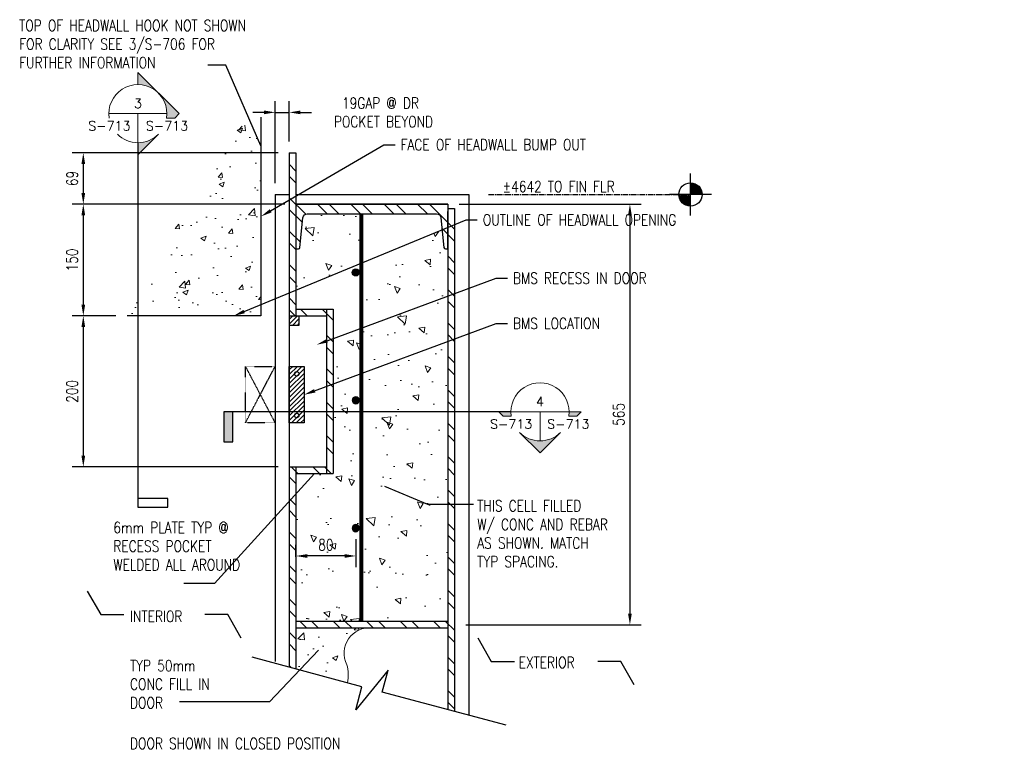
# Model space of a CAD drawing. Header units: millimetres. Extents: x -77 to 4361, y -1560 to 908.
# Tile 2 of 5: x 1439 to 2761, y -1538 to -558. Entities that reach past the tile are written whole.
import ezdxf
from ezdxf import colors
from ezdxf.entities.mleader import LeaderData, LeaderLine
from ezdxf.enums import TextEntityAlignment as Align
from ezdxf.math import Vec2, Vec3

# ---------------------------------------------------------------- set-up
doc = ezdxf.new("R2010")
doc.units = ezdxf.units.MM
doc.linetypes.add('CENTER2', pattern=[1.125, 0.75, -0.125, 0.125, -0.125])
doc.linetypes.add('HIDDEN2', pattern=[0.1875, 0.125, -0.0625])
for name, color, linetype in [('G-ANNO-TTLS', 1, 'Continuous'), ('M-DETL-MEDM', 32, 'Continuous'), ('S-ANNO-TEXT', 2, 'Continuous'), ('S-DETL-CONC', 4, 'Continuous'), ('S-SDEL-CNTR', 1, 'CENTER2'), ('S-SDEL-DIMS', 3, 'Continuous'), ('S-SDEL-HIDD', 8, 'HIDDEN2'), ('S-SDEL-LW25', 3, 'Continuous'), ('S-SECT-CONC', 4, 'Continuous')]:
    doc.layers.add(name, color=color, linetype=linetype)
for name, color, linetype, lineweight in [('S-ANNO-SYMB', 3, 'Continuous', 18), ('S-SDEL-PATT', 170, 'Continuous', 18), ('S-SDEL-TEXT', 2, 'Continuous', 25)]:
    doc.layers.add(name, color=color, linetype=linetype, lineweight=lineweight)
doc.styles.add('ROMANS', font='ROMANS.shx', dxfattribs={"width": 0.8})
doc.styles.add('STD1', font='simplex', dxfattribs={"height": 0.1})
doc.styles.add('Text', font='romans.shx', dxfattribs={"width": 0.8, "height": 3})
doc.dimstyles.new('NFL_1', dxfattribs={"dimscale": 0, "dimtxt": 3, "dimasz": 3, "dimexe": 3, "dimexo": 3, "dimgap": 1.5, "dimtad": 1, "dimdec": 0, "dimzin": 3, "dimdsep": 46, "dimtxsty": 'Text', "dimcen": 3, "dimdle": 3, "dimclrd": 1, "dimclre": 1, "dimclrt": 2, "dimadec": 0, "dimazin": 0, "dimtfac": 0.75, "dimtdec": 0, "dimtmove": 2, "dimatfit": 3, "dimfxl": 0.125, "dimtfillclr": 1, "dimfrac": 2, "dimtolj": 1, "dimtzin": 0, "dimarcsym": 1})
doc.dimstyles.get("Standard").update_dxf_attribs({"dimtxt": 0.125, "dimasz": 0.125, "dimexe": 0.18, "dimexo": 0.0625, "dimgap": 0.125, "dimtad": 0, "dimtih": 1, "dimtoh": 1, "dimdec": 4, "dimzin": 0, "dimdsep": 46, "dimtxsty": 'Text', "dimcen": 0.125, "dimclrt": 2, "dimadec": 0, "dimazin": 0, "dimtfac": 1, "dimtdec": 4, "dimtofl": 0, "dimtmove": 0, "dimatfit": 3, "dimfxl": 0.18, "dimtolj": 1, "dimtzin": 0, "dimarcsym": 0})
pattern_1 = [(50, (-30504.88, -5574.18), (71.72602, -6.27521), [7.5, -82.5]), (355, (-30504.88, -5574.18), (-13.87513, 75.21921), [6, -66]), (100.45144, (-30498.904, -5574.7), (57.85088, 68.944), [6.37402, -70.11421]), (46.1842, (-30504.88, -5554.18), (106.72413, -16.55193), [11.25, -123.75]), (96.63564, (-30495.99, -5555.56), (93.4662, 97.41186), [9.56103, -105.17138]), (351.18416, (-30504.88, -5554.18), (93.4662, 97.41186), [9, -99]), (21, (-30494.88, -5559.18), (59.6907, -40.26189), [7.5, -82.5]), (326, (-30494.88, -5559.18), (24.33153, 72.515), [6, -66]), (71.45144, (-30489.91, -5562.535), (84.02224, 32.25312), [6.37402, -70.11421]), (37.5, (-30504.882, -5574.18), (1.215986, 33.289385), [0, -65.2, 0, -67, 0, -66.25]), (7.5, (-30504.88, -5574.18), (26.306954, 39.44117), [0, -38.2, 0, -63.7, 0, -25.25]), (327.5, (-30527.182, -5574.18), (53.382244, -2.255487), [0, -25, 0, -78, 0, -103.5]), (317.5, (-30537.18, -5574.18), (58.31862, 10.0105), [0, -32.5, 0, -51.8, 0, -73.5])]

# ---------------------------------------------------------------- blocks, each defined once
blk = doc.blocks.new('*D89')
at = {"layer": 'Defpoints', "color": 0, "transparency": 16777216}
for p in [(1801, -736.9), (1524.4, -805.9), (1810, -805.9)]:
    blk.add_point(p, dxfattribs=at)
at = {"layer": 'S-SDEL-DIMS', "color": 1, "lineweight": -2, "transparency": 16777216}
for p, q in [((1786, -736.9), (1509.4, -736.9)), ((1524.4, -751.9), (1524.4, -790.9)), ((1795, -805.9), (1509.4, -805.9))]:
    blk.add_line(p, q, dxfattribs=at)
at = {"layer": 'S-SDEL-DIMS', "color": 1, "transparency": 16777216}
for points in [[(1521.9, -751.9), (1526.9, -751.9), (1524.4, -736.9)], [(1521.9, -790.9), (1526.9, -790.9), (1524.4, -805.9)]]:
    blk.add_solid(points, dxfattribs=at)
at = {"layer": 'S-SDEL-DIMS', "color": 2, "transparency": 16777216, "insert": (1509.4, -771.4), "char_height": 15, "attachment_point": 5, "rotation": 90, "style": 'Text'}
blk.add_mtext('\\A1;69', dxfattribs=at)
blk = doc.blocks.new('*D90')
at = {"layer": 'Defpoints', "color": 0, "transparency": 16777216}
for p in [(1810, -805.9), (1524.4, -955.9), (1583.2, -955.9)]:
    blk.add_point(p, dxfattribs=at)
at = {"layer": 'S-SDEL-DIMS', "color": 1, "lineweight": -2, "transparency": 16777216}
for p, q in [((1795, -805.9), (1509.4, -805.9)), ((1524.4, -820.9), (1524.4, -940.9)), ((1568.2, -955.9), (1509.4, -955.9))]:
    blk.add_line(p, q, dxfattribs=at)
at = {"layer": 'S-SDEL-DIMS', "color": 1, "transparency": 16777216}
for points in [[(1521.9, -820.9), (1526.9, -820.9), (1524.4, -805.9)], [(1521.9, -940.9), (1526.9, -940.9), (1524.4, -955.9)]]:
    blk.add_solid(points, dxfattribs=at)
at = {"layer": 'S-SDEL-DIMS', "color": 2, "transparency": 16777216, "insert": (1509.4, -880.9), "char_height": 15, "attachment_point": 5, "rotation": 90, "style": 'Text'}
blk.add_mtext('\\A1;150', dxfattribs=at)
blk = doc.blocks.new('*D91')
at = {"layer": 'Defpoints', "color": 0, "transparency": 16777216}
for p in [(1583.2, -955.9), (1524.4, -1158.9), (1801, -1158.9)]:
    blk.add_point(p, dxfattribs=at)
at = {"layer": 'S-SDEL-DIMS', "color": 1, "lineweight": -2, "transparency": 16777216}
for p, q in [((1568.2, -955.9), (1509.4, -955.9)), ((1524.4, -970.9), (1524.4, -1143.9)), ((1786, -1158.9), (1509.4, -1158.9))]:
    blk.add_line(p, q, dxfattribs=at)
at = {"layer": 'S-SDEL-DIMS', "color": 1, "transparency": 16777216}
for points in [[(1521.9, -970.9), (1526.9, -970.9), (1524.4, -955.9)], [(1521.9, -1143.9), (1526.9, -1143.9), (1524.4, -1158.9)]]:
    blk.add_solid(points, dxfattribs=at)
at = {"layer": 'S-SDEL-DIMS', "color": 2, "transparency": 16777216, "insert": (1509.4, -1057.4), "char_height": 15, "attachment_point": 5, "rotation": 90, "style": 'Text'}
blk.add_mtext('\\A1;200', dxfattribs=at)
blk = doc.blocks.new('GH2027')
h = blk.add_hatch(color=0)
h.paths.add_polyline_path([(-0.312, 0), (-0.442, 0), (-0.395, -0.047), (-0.309, -0.047, -0.037831)])
h.paths.add_polyline_path([(0.221, -0.221, -0.414214), (-0.221, -0.221), (0, -0.442)])
h.paths.add_polyline_path([(0.442, 0), (0.312, 0, -0.037831), (0.309, -0.047), (0.395, -0.047)])
at = {"color": 0}
blk.add_line((0, 0), (0, -0.312), dxfattribs=at)
for points in [[(0.309, -0.047, 1.163965), (-0.309, -0.047), (-0.395, -0.047), (-0.442, 0), (0.442, 0), (0.395, -0.047)], [(-0.221, -0.221, 0.414214), (0.221, -0.221), (0, -0.442)]]:
    blk.add_lwpolyline(points, format="xyb", close=True, dxfattribs=at)
at = {"color": 0, "linetype": 'ByBlock', "lineweight": -2, "style": 'STD1'}
blk.add_attdef('NUM', text='', height=0.1, dxfattribs=at).set_placement((-0.001, 0.06), align=Align.CENTER)
blk.add_attdef('APPLIES', text='', height=0.1, dxfattribs=at).set_placement((-0.083, -0.181), align=Align.RIGHT)
for tag, p in [('DRAWN', (0.077, -0.181)), ('NOTE', (0.244, -0.386))]:
    blk.add_attdef(tag, p, '', height=0.1, dxfattribs=at)
blk = doc.blocks.new('*D92')
at = {"layer": 'Defpoints', "color": 0, "transparency": 16777216}
for p in [(1801, -682.6), (1801, -736.9), (1782, -792.9)]:
    blk.add_point(p, dxfattribs=at)
at = {"layer": 'S-SDEL-DIMS', "color": 1, "lineweight": -2, "transparency": 16777216}
for p, q in [((1782, -777.9), (1782, -667.6)), ((1801, -721.9), (1801, -667.6)), ((1767, -682.6), (1752, -682.6)), ((1782, -682.6), (1801, -682.6)), ((1816, -682.6), (1831, -682.6))]:
    blk.add_line(p, q, dxfattribs=at)
at = {"layer": 'S-SDEL-DIMS', "color": 1, "transparency": 16777216}
for points in [[(1767, -680.1), (1767, -685.1), (1782, -682.6)], [(1816, -680.1), (1816, -685.1), (1801, -682.6)]]:
    blk.add_solid(points, dxfattribs=at)
at = {"layer": 'S-SDEL-DIMS', "color": 2, "transparency": 16777216, "insert": (1923.4, -682.6), "char_height": 15, "attachment_point": 5, "style": 'Text'}
blk.add_mtext('\\A1;19GAP @ DR\\P POCKET BEYOND', dxfattribs=at)
blk = doc.blocks.new('SH2081')
for p, q in [((0, -0.225), (0, 0.225)), ((0, 0.113), (0.054, 0.113)), ((0.225, 0), (-0.225, 0)), ((0, 0.1), (0.075, 0.1)), ((0, 0.087), (0.089, 0.087)), ((0, 0.075), (0.1, 0.075)), ((0, 0.063), (0.108, 0.063)), ((0, 0.05), (0.115, 0.05)), ((0, 0.038), (0.119, 0.038)), ((0, 0.025), (0.122, 0.025)), ((0, 0.013), (0.124, 0.013)), ((-0.124, -0.013), (0, -0.013)), ((-0.122, -0.025), (0, -0.025)), ((-0.119, -0.038), (0, -0.038)), ((-0.115, -0.05), (0, -0.05)), ((-0.108, -0.062), (0, -0.062)), ((-0.1, -0.075), (0, -0.075)), ((-0.089, -0.087), (0, -0.087)), ((-0.075, -0.1), (0, -0.1)), ((-0.054, -0.113), (0, -0.113))]:
    blk.add_line(p, q)
blk.add_circle((0, 0), 0.125)
blk = doc.blocks.new('*D108')
at = {"layer": 'Defpoints', "color": 0, "ltscale": 10, "transparency": 16777216}
for p in [(2014, -805.9), (2023, -1370.9), (2258.4, -1370.9)]:
    blk.add_point(p, dxfattribs=at)
at = {"layer": 'S-ANNO-TEXT', "color": 1, "lineweight": -2, "ltscale": 10, "transparency": 16777216}
for p, q in [((2029, -805.9), (2273.4, -805.9)), ((2258.4, -820.9), (2258.4, -1355.9)), ((2038, -1370.9), (2273.4, -1370.9))]:
    blk.add_line(p, q, dxfattribs=at)
at = {"layer": 'S-ANNO-TEXT', "color": 1, "ltscale": 10, "transparency": 16777216}
for points in [[(2255.9, -820.9), (2260.9, -820.9), (2258.4, -805.9)], [(2255.9, -1355.9), (2260.9, -1355.9), (2258.4, -1370.9)]]:
    blk.add_solid(points, dxfattribs=at)
at = {"layer": 'S-ANNO-TEXT', "color": 2, "ltscale": 10, "transparency": 16777216, "insert": (2243.4, -1088.4), "char_height": 15, "attachment_point": 5, "rotation": 90, "style": 'Text'}
blk.add_mtext('\\A1;565', dxfattribs=at)
blk = doc.blocks.new('*U107')
at = {"layer": 'M-DETL-MEDM'}
h = blk.add_hatch(color=256, dxfattribs=at)
edge = h.paths.add_edge_path()
edge.add_arc((0, 0), 4.76, 0, 360)
blk.add_circle((0, 0), 4.76, dxfattribs=at)
blk = doc.blocks.new('GH2028')
h = blk.add_hatch(color=0)
h.paths.add_polyline_path([(0, 0.442), (-0.221, 0.221, -0.198912), (0, 0.312)])
h.paths.add_polyline_path([(-0.221, 0.221), (-0.442, 0), (-0.395, -0.047), (-0.309, -0.047, -0.238539)])
h.paths.add_polyline_path([(0, -0.312, -0.198912), (-0.221, -0.221), (0, -0.442)])
at = {"color": 0}
blk.add_line((-0.312, 0), (0.312, 0), dxfattribs=at)
for points in [[(-0.309, -0.047), (-0.395, -0.047), (-0.442, 0), (0, 0.442), (0, 0.312)], [(0, 0), (0, -0.442), (-0.221, -0.221)]]:
    blk.add_lwpolyline(points, dxfattribs=at)
for start, end in [(351.3339, 188.6661), (225, 315)]:
    blk.add_arc((0, 0), 0.312, start, end, dxfattribs=at)
at = {"color": 0, "linetype": 'ByBlock', "lineweight": -2, "style": 'STD1'}
blk.add_attdef('NUM', text='', height=0.1, dxfattribs=at).set_placement((-0.001, 0.06), align=Align.CENTER)
blk.add_attdef('APPLIES', text='', height=0.1, dxfattribs=at).set_placement((-0.083, -0.181), align=Align.RIGHT)
for tag, p in [('DRAWN', (0.077, -0.181)), ('NOTE', (0.244, -0.386))]:
    blk.add_attdef(tag, p, '', height=0.1, dxfattribs=at)
blk = doc.blocks.new('*D111')
at = {"layer": 'Defpoints', "color": 0, "ltscale": 10, "transparency": 16777216}
for p in [(1890.3, -1241.2), (1810, -1278.6), (1810, -1294.7)]:
    blk.add_point(p, dxfattribs=at)
at = {"layer": 'S-SDEL-DIMS', "color": 1, "lineweight": -2, "ltscale": 10, "transparency": 16777216}
for p, q in [((1810, -1279.7), (1810, -1263.6)), ((1890.3, -1256.2), (1890.3, -1293.6)), ((1875.3, -1278.6), (1825, -1278.6))]:
    blk.add_line(p, q, dxfattribs=at)
at = {"layer": 'S-SDEL-DIMS', "color": 1, "ltscale": 10, "transparency": 16777216}
for points in [[(1825, -1276.1), (1825, -1281.1), (1810, -1278.6)], [(1875.3, -1276.1), (1875.3, -1281.1), (1890.3, -1278.6)]]:
    blk.add_solid(points, dxfattribs=at)
at = {"layer": 'S-SDEL-DIMS', "color": 2, "ltscale": 10, "transparency": 16777216, "insert": (1850.1, -1263.6), "char_height": 15, "attachment_point": 5, "style": 'Text'}
blk.add_mtext('\\A1;80', dxfattribs=at)

msp = doc.modelspace()

# ---------------------------------------------------------------- hatches: boundary and pattern name
at = {"layer": 'G-ANNO-TTLS'}
msp.add_hatch(color=256, dxfattribs=at).paths.add_polyline_path([(1725.2, -1125.1), (1713.3, -1125.1), (1713.3, -1084.9), (1725.2, -1084.9)])
at = {"layer": 'S-SDEL-PATT'}
h = msp.add_hatch(dxfattribs=at)
h.set_pattern_fill('AR-CONC', color=256, scale=10)
h.set_pattern_definition(pattern_1)
h.paths.add_polyline_path([(1763, -710.9), (1717.8, -710.9), (1583.2, -955.9), (1763, -955.9)])
h.paths.add_polyline_path([(1763, -689), (1717.8, -710.9), (1763, -710.9)])
at = {"layer": 'S-SDEL-PATT', "ltscale": 10}
h = msp.add_hatch(dxfattribs=at)
h.set_pattern_fill('STEEL', color=256, scale=10, angle=270, style=0)
h.set_pattern_definition([(315, (0, 0), (22.45064, 22.45064), []), (315, (15.875, -3e-15), (22.45064, 22.45064), [])])
h.paths.add_polyline_path([(1810, -795), (1801, -800.2), (1801, -925.1), (1810, -921.4)])
h.paths.add_polyline_path([(1810, -736.9), (1801, -736.9), (1801, -800.2), (1810, -795)])
h.paths.add_polyline_path([(1810, -921.4), (1801, -925.1), (1801, -955.9), (1810, -955.9)])
h.paths.add_polyline_path([(2014, -805.9), (1810, -805.9), (1810, -865.9), (1813.2, -865.9, 0.394489), (1815.2, -864), (1819.2, -824.5, -0.394489), (1825.2, -818.9), (1998.7, -818.9, -0.375397), (2004.7, -824.1), (2006.3, -840.4), (2014, -837.2), (2014, -815.9)])
h.paths.add_polyline_path([(2014, -837.2), (2006.3, -840.4), (2008.7, -864.2, 0.375397), (2010.7, -865.9), (2014, -865.9)], flags=17)
h.paths.add_polyline_path([(2023, -833.5), (2014, -837.2), (2014, -865.9), (2014, -929.5), (2023, -926.1)])
h.paths.add_polyline_path([(2023, -811.9), (2014, -811.9), (2014, -815.9), (2014, -837.2), (2023, -833.5)])
h.paths.add_polyline_path([(2023, -926.1), (2014, -929.5), (2014, -990.2), (2023, -986.9)])
h.paths.add_polyline_path([(2023, -986.9), (2014, -990.2), (2014, -1084.9), (2023, -1084.9)])
h.paths.add_polyline_path([(2023, -1084.9), (2014, -1084.9), (2014, -1485.1), (2023, -1487.5)])
h.paths.add_polyline_path([(2014, -1366.4), (1810, -1366.4), (1810, -1375.4), (1904.6, -1375.4, -0.054991), (1912, -1375.4), (2014, -1375.4)])
h.paths.add_polyline_path([(1810, -1158.9), (1801, -1158.9), (1801, -1428), (1810, -1430.5)])
h.paths.add_polyline_path([(1860, -1047.4), (1851, -1050.7), (1851, -1084.9), (1860, -1084.9)])
h.paths.add_polyline_path([(1860, -946.9), (1851, -946.9), (1851, -1050.7), (1860, -1047.4)])
h.paths.add_polyline_path([(1851, -946.9), (1810, -946.9), (1810, -955.9), (1814, -955.9), (1851, -955.9)])
h.paths.add_polyline_path([(1851, -1158.9), (1810, -1158.9), (1810, -1167.9), (1851, -1167.9)])
h.paths.add_polyline_path([(1860, -1084.9), (1851, -1084.9), (1851, -1167.9), (1860, -1167.9)])
h = msp.add_hatch(dxfattribs=at)
h.set_pattern_fill('AR-CONC', color=256, scale=0.5, angle=90)
h.paths.add_polyline_path([(1897.7, -818.9), (1825.2, -818.9, 0.394489), (1819.2, -824.5), (1815.2, -864, -0.394489), (1813.2, -865.9), (1810, -865.9), (1810, -921.4), (1897.7, -885.2)])
h.paths.add_polyline_path([(2014, -865.9), (2010.7, -865.9, -0.375397), (2008.7, -864.2), (2006.3, -840.4), (1897.7, -885.2), (1897.7, -972.5), (2014, -929.5)])
h.paths.add_polyline_path([(1897.7, -972.5), (1860, -986.5), (1860, -1047.4), (1897.7, -1033.4)])
h.paths.add_polyline_path([(2014, -929.5), (1897.7, -972.5), (1897.7, -1033.4), (2014, -990.2)])
h.paths.add_polyline_path([(1897.7, -1033.4), (1860, -1047.4), (1860, -1084.9), (1897.7, -1084.9)])
h.paths.add_polyline_path([(1895, -1069.4, -1), (1885.5, -1069.4, -1)], flags=16)
h.paths.add_polyline_path([(2014, -990.2), (1897.7, -1033.4), (1897.7, -1084.9), (2014, -1084.9)])
h.paths.add_polyline_path([(1897.7, -1084.9), (1860, -1084.9), (1860, -1167.9), (1810, -1167.9), (1810, -1366.4), (1897.7, -1366.4)])
h.paths.add_polyline_path([(1885.5, -1241.2, -1), (1895, -1241.2, -1)], flags=16)
at = {"layer": 'S-SDEL-PATT'}
h = msp.add_hatch(dxfattribs=at)
h.set_pattern_fill('ANSI31', color=256, scale=35)
h.set_pattern_definition([(45, (-30561.9446, -4998.798), (-3.09359217, 3.09359217), [])])
h.paths.add_polyline_path([(1801, -955.9), (1801, -968.9), (1814, -968.9), (1814, -955.9)])
h = msp.add_hatch(dxfattribs=at)
h.set_pattern_fill('ANSI31', color=256, scale=35)
h.set_pattern_definition([(45, (-27477.1724, -5557.9516), (-3.09359217, 3.09359217), [])])
h.paths.add_polyline_path([(1821, -1023.9), (1801, -1023.9), (1801, -1035.9), (1821, -1035.9)])
h.paths.add_polyline_path([(1821, -1035.9), (1801, -1035.9), (1801, -1087.9), (1821, -1087.9)])
h.paths.add_polyline_path([(1821, -1087.9), (1801, -1087.9), (1801, -1099.9), (1821, -1099.9)])
at = {"layer": 'S-SDEL-PATT', "ltscale": 10}
h = msp.add_hatch(dxfattribs=at)
h.set_pattern_fill('AR-CONC', color=256, scale=0.5, angle=90)
h.paths.add_polyline_path([(2014, -1084.9), (1897.7, -1084.9), (1897.7, -1366.4), (2014, -1366.4)])
at = {"layer": 'S-SDEL-PATT'}
h = msp.add_hatch(dxfattribs=at)
h.set_pattern_fill('AR-CONC', color=256, scale=10)
h.set_pattern_definition(pattern_1)
h.paths.add_polyline_path([(1810, -1375.4), (1810, -1430.5), (1879.2, -1449, 0.115734), (1878.3, -1424.6, -0.527768), (1904.6, -1375.4)])

# ---------------------------------------------------------------- linework, layer by layer
at = {"layer": 'G-ANNO-TTLS'}
for points in [[(1597.7, -723.3), (1597.7, -848.5)], [(1597.7, -848.5), (1597.7, -1213.2), (1637.8, -1213.2), (1637.8, -1201.3), (1597.7, -1201.3)], [(2098.7, -1084.9), (1713.3, -1084.9), (1713.3, -1125.1), (1725.2, -1125.1), (1725.2, -1084.9)]]:
    msp.add_lwpolyline(points, dxfattribs=at)
at = {"layer": 'S-DETL-CONC'}
for p, q in [((1763, -689), (1763, -955.9)), ((1763, -955.9), (1583.2, -955.9))]:
    msp.add_line(p, q, dxfattribs=at)
at = {"layer": 'S-DETL-CONC', "ltscale": 10, "const_width": 5}
msp.add_lwpolyline([(1897.7, -1366.4), (1897.7, -818.9)], dxfattribs=at)
at = {"layer": 'S-DETL-CONC'}
msp.add_lwpolyline([(1801, -1023.9), (1821, -1023.9), (1821, -1099.9), (1801, -1099.9)], close=True, dxfattribs=at)
at = {"layer": 'S-SDEL-CNTR', "ltscale": 10}
msp.add_line((2068.6, -792.9), (2339.7, -792.9), dxfattribs=at)
at = {"layer": 'S-SDEL-HIDD'}
for p, q in [((1742, -1023.9), (1782, -1099.9)), ((1742, -1099.9), (1782, -1023.9))]:
    msp.add_line(p, q, dxfattribs=at)
msp.add_lwpolyline([(1742, -1023.9), (1782, -1023.9), (1782, -1099.9), (1742, -1099.9)], close=True, dxfattribs=at)
at = {"layer": 'S-SDEL-LW25'}
for p, q in [((1801, -736.9), (1801, -1428)), ((1801, -736.9), (1810, -736.9)), ((1810, -736.9), (1810, -955.9)), ((1782, -792.9), (1801, -792.9)), ((1782, -792.9), (1782, -1420.5)), ((1810, -792.9), (2042, -792.9)), ((2042, -792.9), (2042, -1492.6)), ((1810, -805.9), (2014, -805.9)), ((2014, -805.9), (2014, -1485.1)), ((2014, -811.9), (2023, -811.9)), ((2023, -811.9), (2023, -1487.5)), ((1810, -946.9), (1860, -946.9)), ((1851, -946.9), (1851, -1167.9)), ((1860, -946.9), (1860, -1167.9)), ((1801, -955.9), (1851, -955.9)), ((1801, -1158.9), (1851, -1158.9)), ((1810, -1158.9), (1810, -1430.5)), ((1810, -1167.9), (1860, -1167.9)), ((2014, -1366.4), (1810, -1366.4)), ((2014, -1375.4), (1810, -1375.4))]:
    msp.add_line(p, q, dxfattribs=at)
msp.add_lwpolyline([(2014, -805.9), (1810, -805.9), (1810, -865.9), (1813.2, -865.9, 0.375397), (1815.2, -864.2), (1819.3, -824.1, -0.375397), (1825.2, -818.9), (1998.7, -818.9, -0.375397), (2004.7, -824.1), (2008.7, -864.2, 0.375397), (2010.7, -865.9), (2014, -865.9), (2014, -815.9)], format="xyb", dxfattribs=at)
msp.add_lwpolyline([(1801, -955.9), (1814, -955.9), (1814, -968.9), (1801, -968.9)], dxfattribs=at)
for centre in [(1811, -1033.9), (1811, -1089.9)]:
    msp.add_circle(centre, 3, dxfattribs=at)
at = {"layer": 'S-SDEL-PATT'}
for centre, radius, start, end in [((1908.3, -1409), 33.8, 83.7048, 207.5899), ((1826.8, -1438.8), 53.4, 348.9463, 15.3532)]:
    msp.add_arc(centre, radius, start, end, dxfattribs=at)
at = {"layer": 'S-SECT-CONC'}
msp.add_lwpolyline([(2092, -1506), (1925.8, -1461.5), (1933.7, -1432.1), (1890.2, -1485.3), (1898.6, -1454.2), (1751, -1414.7)], dxfattribs=at)

# ---------------------------------------------------------------- block references
at = {"layer": 'S-ANNO-SYMB'}
ref = msp.add_blockref('GH2028', (1597.7, -684.3), dxfattribs=dict(at, xscale=-125, yscale=125, zscale=125))
ref.add_attrib('NUM', '3', dxfattribs={"layer": '0', "color": 0, "linetype": 'ByBlock', "lineweight": -2, "height": 12.5, "style": 'STD1'}).set_placement((1597.8, -676.8), align=Align.CENTER)
ref.add_attrib('APPLIES', 'S-713', dxfattribs={"layer": '0', "color": 0, "linetype": 'ByBlock', "lineweight": -2, "height": 12.5, "style": 'STD1'}).set_placement((1665.2, -706.9), align=Align.RIGHT)
ref.add_attrib('DRAWN', 'S-713', (1531, -706.9), dxfattribs={"layer": '0', "color": 0, "linetype": 'ByBlock', "lineweight": -2, "height": 12.5, "style": 'STD1'})
at = {"layer": 'S-ANNO-SYMB', "xscale": 125, "yscale": 125, "zscale": 125}
msp.add_blockref('GH2027', (2137.7, -1084.9), dxfattribs=at).add_auto_attribs({'NUM': '4', 'APPLIES': 'S-713', 'DRAWN': 'S-713'})
at = {"layer": 'S-SDEL-TEXT', "xscale": 125, "yscale": 125, "zscale": 125}
msp.add_blockref('SH2081', (2339.7, -792.9), dxfattribs=at)
at = {"layer": 'S-SDEL-TEXT', "ltscale": 10, "rotation": 89.99999999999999}
msp.add_blockref('*U107', (1890.3, -897.6), dxfattribs=at)
at = {"layer": 'S-SDEL-TEXT', "ltscale": 10, "xscale": -1, "rotation": 90}
for p in [(1890.3, -1069.4), (1890.3, -1241.2)]:
    msp.add_blockref('*U107', p, dxfattribs=at)

# ---------------------------------------------------------------- texts
at = {"layer": 'S-SDEL-TEXT', "char_height": 15, "attachment_point": 1, "style": 'ROMANS'}
for s, insert, width in [('TOP OF HEADWALL HOOK NOT SHOWN FOR CLARITY SEE 3/S-706 FOR FURTHER INFORMATION', (1438.3, -558.3), 347.396), ('%%P4642 TO FIN FLR', (2087.6, -774.8), 183.043), ('THIS CELL FILLED\\PW/ CONC AND REBAR AS SHOWN. MATCH TYP SPACING.', (2053.4, -1203.7), 191.492), ('6mm PLATE TYP @ RECESS POCKET WELDED ALL AROUND', (1564.8, -1232.9), 191.428), ('INTERIOR', (1587.1, -1352.2), 148.901), ('EXTERIOR', (2109, -1414.1), 148.901), ('TYP 50mm\\PCONC FILL IN \\PDOOR', (1587.1, -1418.4), 212.619), ('DOOR SHOWN IN CLOSED POSITION', (1587.1, -1523.1), 369.843)]:
    msp.add_mtext(s, dxfattribs=dict(at, insert=insert, width=width))

# ---------------------------------------------------------------- dimensions: what is measured, and where the dimension line sits
at = {"layer": 'S-ANNO-TEXT', "ltscale": 10}
dim = msp.add_linear_dim(base=(2258.4, -1370.9), p1=(2014, -805.9), p2=(2023, -1370.9), angle=90, dimstyle='NFL_1', dxfattribs=at)
dim.commit()
dim.dimension.update_dxf_attribs({"geometry": '*D108', "text_midpoint": (2243.4, -1088.4)})
at = {"layer": 'S-SDEL-DIMS'}
dim = msp.add_linear_dim(base=(1801, -682.6), p1=(1782, -792.9), p2=(1801, -736.9), text='<>GAP @ DR\\X POCKET BEYOND', dimstyle='NFL_1', dxfattribs=at)
dim.commit()
dim.dimension.update_dxf_attribs({"geometry": '*D92', "text_midpoint": (1923.4, -682.6), "dimtype": 160})
for base, p1, p2, picture, middle in [((1524.4, -805.9), (1801, -736.9), (1810, -805.9), '*D89', (1509.4, -771.4)), ((1524.4, -955.9), (1810, -805.9), (1583.2, -955.9), '*D90', (1509.4, -880.9))]:
    dim = msp.add_linear_dim(base=base, p1=p1, p2=p2, angle=90, dimstyle='NFL_1', dxfattribs=at)
    dim.commit()
    dim.dimension.update_dxf_attribs({"geometry": picture, "text_midpoint": middle})
dim = msp.add_linear_dim(base=(1524.4, -1158.9), p1=(1583.2, -955.9), p2=(1801, -1158.9), angle=90, text='200', dimstyle='NFL_1', dxfattribs=at)
dim.commit()
dim.dimension.update_dxf_attribs({"geometry": '*D91', "text_midpoint": (1509.4, -1057.4)})
at = {"layer": 'S-SDEL-DIMS', "ltscale": 10}
dim = msp.add_linear_dim(base=(1810, -1278.6), p1=(1890.3, -1241.2), p2=(1810, -1294.7), dimstyle='NFL_1', dxfattribs=at)
dim.commit()
dim.dimension.update_dxf_attribs({"geometry": '*D111', "text_midpoint": (1850.1, -1263.6)})

# ---------------------------------------------------------------- leaders
at = {"layer": 'S-ANNO-TEXT', "ltscale": 10}
ml = msp.add_multileader_mtext('Standard', dxfattribs=at)
ml.set_content('FACE OF HEADWALL BUMP OUT', color=3, style='Text')
ml.set_leader_properties(color=2)
ml.build(insert=Vec2(0, 0))
ml.multileader.update_dxf_attribs({"text_right_attachment_type": 3, "dogleg_length": 3, "arrow_head_size": 15, "scale": 5})
ctx = ml.context
ctx.base_point, ctx.scale, ctx.char_height, ctx.arrow_head_size, ctx.landing_gap_size, ctx.plane_origin = Vec3(1943, -726), 5, 15, 15, 7.5, Vec3(1763, -822.4)
ctx.right_attachment = 3
notes = []
notes.append((ctx, [(0, (1, 1, 0), (1928, -726), (1, 0), 15, [(0, [(1763, -822.4)], 0, [])])]))
ctx.mtext.insert, ctx.mtext.width, ctx.mtext.flow_direction = Vec3(1950.5, -718.5), 296.73, 5
ml = msp.add_multileader_mtext('Standard', dxfattribs=at)
ml.set_content('OUTLINE OF HEADWALL OPENING', color=3, style='Text')
ml.set_leader_properties(color=2)
ml.build(insert=Vec2(0, 0))
ml.multileader.update_dxf_attribs({"text_right_attachment_type": 3, "dogleg_length": 3, "arrow_head_size": 15, "scale": 5})
ctx = ml.context
ctx.base_point, ctx.scale, ctx.char_height, ctx.arrow_head_size, ctx.landing_gap_size, ctx.plane_origin = Vec3(2053.4, -827.1), 5, 15, 15, 7.5, Vec3(1726.5, -955.9)
ctx.right_attachment = 3
notes.append((ctx, [(0, (1, 1, 0), (2038.4, -827.1), (1, 0), 15, [(0, [(1726.5, -955.9)], 0, [])])]))
ctx.mtext.insert, ctx.mtext.width, ctx.mtext.flow_direction = Vec3(2060.9, -819.6), 177.869, 5
ml = msp.add_multileader_mtext('Standard', dxfattribs=at)
ml.set_content('BMS RECESS IN DOOR', color=3, style='Text')
ml.set_leader_properties(color=2)
ml.build(insert=Vec2(0, 0))
ml.multileader.update_dxf_attribs({"text_right_attachment_type": 3, "dogleg_length": 3, "arrow_head_size": 15, "scale": 5})
ctx = ml.context
ctx.base_point, ctx.scale, ctx.char_height, ctx.arrow_head_size, ctx.landing_gap_size, ctx.plane_origin = Vec3(2093.9, -905.4), 5, 15, 15, 7.5, Vec3(1837.8, -994.7)
ctx.right_attachment = 3
notes.append((ctx, [(0, (1, 1, 0), (2078.9, -905.4), (1, 0), 15, [(0, [(1837.8, -994.7)], 0, [])])]))
ctx.mtext.insert, ctx.mtext.width, ctx.mtext.flow_direction = Vec3(2101.4, -897.9), 123.075, 5
ml = msp.add_multileader_mtext('Standard', dxfattribs=at)
ml.set_content('BMS LOCATION', color=3, style='Text')
ml.set_leader_properties(color=2)
ml.build(insert=Vec2(0, 0))
ml.multileader.update_dxf_attribs({"text_right_attachment_type": 3, "dogleg_length": 3, "arrow_head_size": 15, "scale": 5})
ctx = ml.context
ctx.base_point, ctx.scale, ctx.char_height, ctx.arrow_head_size, ctx.landing_gap_size, ctx.plane_origin = Vec3(2093.9, -966.1), 5, 15, 15, 7.5, Vec3(1821, -1061.9)
ctx.right_attachment = 3
notes.append((ctx, [(0, (1, 1, 0), (2078.9, -966.1), (1, 0), 15, [(0, [(1821, -1061.9)], 0, [])])]))
ctx.mtext.insert, ctx.mtext.flow_direction = Vec3(2101.4, -958.6), 5
at = {"layer": 'S-SDEL-TEXT'}
for points in [[(1763, -727.5), (1715.7, -619), (1691.7, -619)], [(1835, -1167.9), (1700.7, -1315.4), (1659.3, -1315.4)], [(1929, -1184.6), (1986.6, -1209.2), (2048.3, -1209.2)], [(1529.7, -1325.8), (1547.8, -1357.4), (1578.7, -1357.4)], [(1736.5, -1389), (1718.5, -1357.4), (1687.5, -1357.4)], [(2054.2, -1388.7), (2072.2, -1420.3), (2103.2, -1420.3)], [(1840.1, -1405.1), (1774.3, -1474.7), (1653.5, -1474.7)], [(2264.3, -1451.9), (2246.3, -1420.3), (2215.3, -1420.3)]]:
    msp.add_leader(points, dimstyle='Standard', override={"dimscale": 0, "dimasz": 3, "dimgap": 1.58, "dimtad": 0}, dxfattribs=at)
for ctx, leaders in notes:
    for number, flags, end, landing, length, lines in leaders:
        leader = LeaderData()
        leader.index, (leader.has_last_leader_line, leader.has_dogleg_vector, leader.attachment_direction) = number, flags
        leader.last_leader_point, leader.dogleg_vector, leader.dogleg_length = Vec3(end), Vec3(landing), length
        for number, points, colour, breaks in lines:
            line = LeaderLine()
            line.index, line.vertices, line.color, line.breaks = number, Vec3.list(points), colors.encode_raw_color(colour), breaks
            leader.lines.append(line)
        ctx.leaders.append(leader)

doc.saveas('drawing.dxf')
